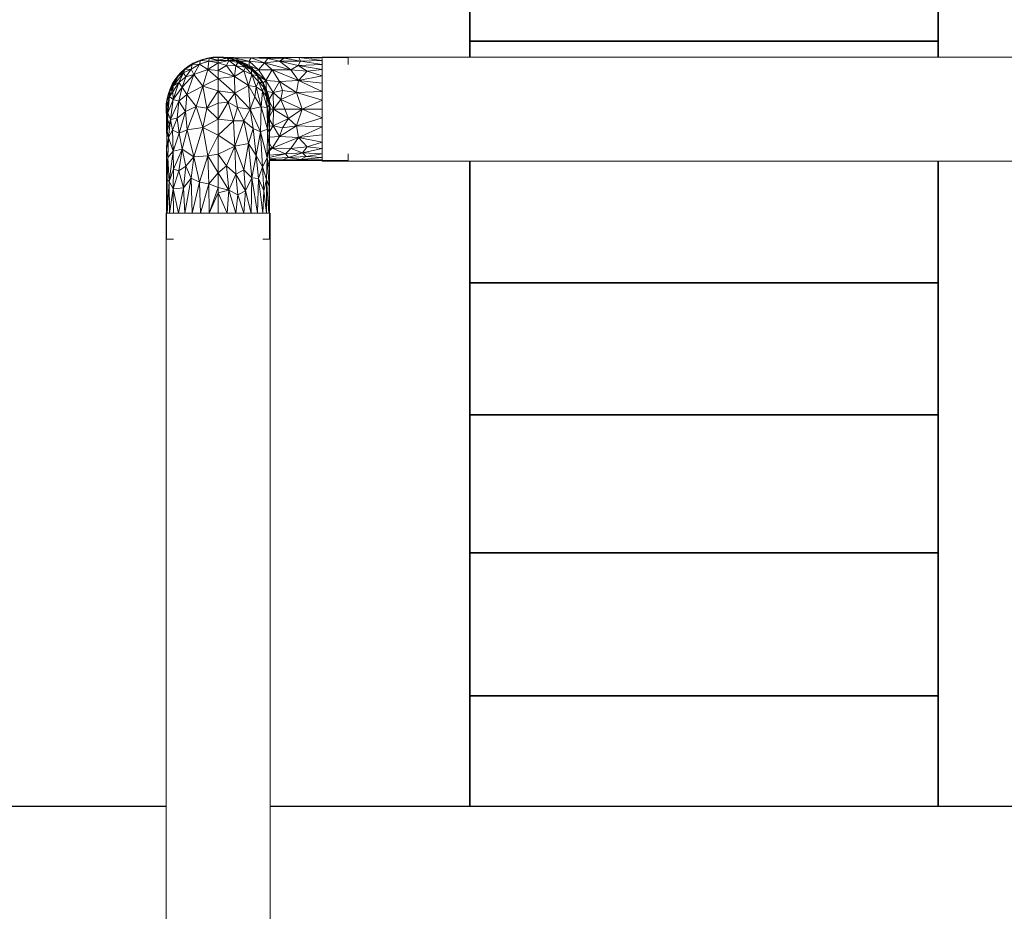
# Model space of a CAD drawing. Header units: millimetres. Extents: x 61846 to 198573, y 13020 to 52988.
# Tile 204 of 240: x 180798 to 181744, y 24809 to 25666. Entities that reach past the tile are written whole.
import ezdxf

# ---------------------------------------------------------------- set-up
doc = ezdxf.new("R2010")
doc.units = ezdxf.units.MM
for name, color, linetype, lineweight in [('A-COLS', 52, 'Continuous', 35), ('A-ROOF', 132, 'Continuous', 35), ('M-HVAC-DUCT', 70, 'Continuous', 18)]:
    doc.layers.add(name, color=color, linetype=linetype, lineweight=lineweight)

# ---------------------------------------------------------------- blocks, each defined once
blk = doc.blocks.new('Round Duct_NLRS_57_DU_verz staal _T-stuk__DNL_6890396 - Round Duct_NLRS_57_DU_verz staal _T-stuk__DNL_6890396-423644-GZ lierenkamer 3')
at = {"layer": 'M-HVAC-DUCT', "color": 7, "lineweight": 9}
for p, q in [((-48074.09, 25480), (-48074.09, 24550)), ((-48074.09, 25480), (-48024.09, 25480)), ((-48024.09, 25480), (-47975.8, 25480)), ((-47974.09, 24550), (-47974.09, 25480))]:
    blk.add_line(p, q, dxfattribs=at)
blk = doc.blocks.new('Round Duct_NLRS_57_DU_verz staal _T-stuk__DNL_6890401 - Round Duct_NLRS_57_DU_verz staal _T-stuk__DNL_6890401-423663-GZ lierenkamer 3')
at = {"layer": 'M-HVAC-DUCT', "color": 7, "lineweight": 9}
for start, end in [(0, 180), (180, 184.660464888), (355.025441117, 0)]:
    blk.add_arc((-48024.092498, 25580), 50, start, end, dxfattribs=at)
blk = doc.blocks.new('NLRS_57_DUF_UN_rond bocht_DNL_gladde_bocht verzinkt_staal_6890424 - NLRS_57_DUF_UN_rond bocht_DNL_gladde_bocht verzinkt_staal_6890424-423683-GZ lierenkamer 3')
at = {"layer": 'M-HVAC-DUCT', "color": 7, "lineweight": 9}
for p, q in [((-48048.85, 25622.89), (-48041.03, 25626.54)), ((-48041.03, 25626.54), (-48048.85, 25622.89)), ((-48041.03, 25626.54), (-48042.01, 25623.08)), ((-48042.01, 25623.08), (-48033.07, 25626)), ((-48032.69, 25628.77), (-48041.03, 25626.54)), ((-48036.91, 25627.84), (-48041.03, 25626.54)), ((-48041.03, 25626.54), (-48033.07, 25626)), ((-48036.91, 25627.84), (-48032.69, 25628.77)), ((-48034.05, 25617.88), (-48033.07, 25626)), ((-48034.05, 25617.88), (-48024.09, 25624.43)), ((-48032.69, 25628.77), (-48033.07, 25626)), ((-48033.07, 25626), (-48024.09, 25626.3)), ((-48024.09, 25624.43), (-48033.07, 25626)), ((-48024.09, 25629.52), (-48032.69, 25628.77)), ((-48032.69, 25628.77), (-48024.09, 25629.52)), ((-48032.69, 25628.77), (-48024.09, 25626.3)), ((-48032.69, 25628.77), (-48024.09, 25626.98)), ((-48024.09, 25629.52), (-48015.49, 25628.77)), ((-48024.09, 25629.52), (-48015.49, 25628.77)), ((-48024.09, 25629.52), (-48024.09, 25626.98)), ((-48015.49, 25628.77), (-48024.09, 25626.98)), ((-48024.09, 25626.3), (-48024.09, 25626.98)), ((-48024.09, 25626.98), (-48013.68, 25626.75)), ((-48024.09, 25624.43), (-48013.68, 25626.75)), ((-48024.09, 25626.3), (-48013.68, 25626.75)), ((-48024.09, 25624.43), (-48024.09, 25626.3)), ((-48024.09, 25624.43), (-48024.09, 25616.96)), ((-48024.09, 25624.43), (-48015.91, 25621.72)), ((-48015.91, 25621.72), (-48013.68, 25626.75)), ((-48011.27, 25627.84), (-48015.49, 25628.77)), ((-48007.15, 25626.54), (-48015.49, 25628.77)), ((-48015.49, 25628.77), (-48013.68, 25626.75)), ((-48007.15, 25626.54), (-48013.68, 25626.75)), ((-48006.96, 25621.65), (-48013.68, 25626.75)), ((-48013.68, 25626.75), (-48005, 25624.62)), ((-48011.27, 25627.84), (-48007.15, 25626.54)), ((-47999.33, 25622.89), (-48007.15, 25626.54)), ((-47999.33, 25622.89), (-48007.15, 25626.54)), ((-48007.15, 25626.54), (-48005, 25624.62)), ((-48006.96, 25621.65), (-48005, 25624.62)), ((-47999.33, 25622.89), (-48005, 25624.62)), ((-47997.6, 25620.23), (-48005, 25624.62)), ((-48067.21, 25602.17), (-48057.22, 25614.65)), ((-48055.93, 25617.94), (-48062.03, 25611.83)), ((-48059.11, 25615.02), (-48062.03, 25611.83)), ((-48062.03, 25611.83), (-48057.22, 25614.65)), ((-48061.96, 25605.47), (-48057.22, 25614.65)), ((-48059.11, 25615.02), (-48055.93, 25617.94)), ((-48057.22, 25614.65), (-48049.82, 25618.27)), ((-48055.93, 25617.94), (-48057.22, 25614.65)), ((-48057.22, 25614.65), (-48055.13, 25611.07)), ((-48048.85, 25622.89), (-48055.93, 25617.94)), ((-48055.93, 25617.94), (-48048.85, 25622.89)), ((-48055.93, 25617.94), (-48049.82, 25618.27)), ((-48049.82, 25618.27), (-48055.13, 25611.07)), ((-48042.01, 25623.08), (-48049.82, 25618.27)), ((-48048.85, 25622.89), (-48049.82, 25618.27)), ((-48049.82, 25618.27), (-48047.4, 25613.11)), ((-48048.85, 25622.89), (-48042.01, 25623.08)), ((-48042.01, 25623.08), (-48047.4, 25613.11)), ((-48034.05, 25617.88), (-48047.4, 25613.11)), ((-48034.05, 25617.88), (-48042.01, 25623.08)), ((-48038.82, 25602.11), (-48034.05, 25617.88)), ((-48024.09, 25609.49), (-48034.05, 25617.88)), ((-48034.05, 25617.88), (-48024.09, 25616.96)), ((-48024.09, 25616.96), (-48015.91, 25621.72)), ((-48024.09, 25609.49), (-48024.09, 25616.96)), ((-48024.09, 25616.96), (-48008.28, 25611.41)), ((-48015.91, 25621.72), (-48008.28, 25611.41)), ((-48015.91, 25621.72), (-48006.96, 25621.65)), ((-48008.28, 25611.41), (-48006.96, 25621.65)), ((-48008.28, 25611.41), (-47999.28, 25616.64)), ((-48006.96, 25621.65), (-47997.6, 25620.23)), ((-48006.96, 25621.65), (-47999.28, 25616.64)), ((-47999.33, 25622.89), (-47992.26, 25617.94)), ((-47992.26, 25617.94), (-47999.33, 25622.89)), ((-47999.33, 25622.89), (-47997.6, 25620.23)), ((-47997.6, 25620.23), (-47999.28, 25616.64)), ((-47999.28, 25616.64), (-47991.76, 25613.26)), ((-47999.28, 25616.64), (-47994.74, 25602.78)), ((-47992.26, 25617.94), (-47997.6, 25620.23)), ((-47997.6, 25620.23), (-47991.76, 25613.26)), ((-47989.07, 25615.02), (-47992.26, 25617.94)), ((-47986.15, 25611.83), (-47992.26, 25617.94)), ((-47992.26, 25617.94), (-47991.76, 25613.26)), ((-47989.07, 25615.02), (-47986.15, 25611.83)), ((-48066.98, 25604.76), (-48070.63, 25596.94)), ((-48070.63, 25596.94), (-48066.98, 25604.76)), ((-48067.47, 25596.66), (-48061.96, 25605.47)), ((-48062.03, 25611.83), (-48067.21, 25602.17)), ((-48067.21, 25602.17), (-48061.96, 25605.47)), ((-48066.98, 25604.76), (-48067.21, 25602.17)), ((-48061.96, 25605.47), (-48067.12, 25589.17)), ((-48066.98, 25604.76), (-48062.03, 25611.83)), ((-48062.03, 25611.83), (-48066.98, 25604.76)), ((-48061.96, 25605.47), (-48055.13, 25611.07)), ((-48061.96, 25605.47), (-48058.47, 25600.91)), ((-48047.4, 25613.11), (-48058.47, 25600.91)), ((-48058.47, 25600.91), (-48055.13, 25611.07)), ((-48047.4, 25613.11), (-48055.13, 25611.07)), ((-48054.09, 25594.01), (-48047.4, 25613.11)), ((-48038.82, 25602.11), (-48047.4, 25613.11)), ((-48038.82, 25602.11), (-48024.09, 25609.49)), ((-48024.09, 25609.49), (-48008.28, 25611.41)), ((-48024.09, 25609.49), (-48024.09, 25597.61)), ((-48024.09, 25609.49), (-48008.06, 25595.29)), ((-48008.28, 25611.41), (-48008.06, 25595.29)), ((-48008.28, 25611.41), (-47994.74, 25602.78)), ((-47991.76, 25613.26), (-47994.74, 25602.78)), ((-47986.15, 25611.83), (-47991.76, 25613.26)), ((-47991.76, 25613.26), (-47985.22, 25606.36)), ((-47991.76, 25613.26), (-47987.46, 25601.29)), ((-47985.22, 25606.36), (-47987.46, 25601.29)), ((-47981.2, 25604.76), (-47986.15, 25611.83)), ((-47986.15, 25611.83), (-47981.2, 25604.76)), ((-47986.15, 25611.83), (-47985.22, 25606.36)), ((-47981.2, 25604.76), (-47985.22, 25606.36)), ((-47980.24, 25601.14), (-47985.22, 25606.36)), ((-47985.22, 25606.36), (-47981.49, 25597.14)), ((-47981.2, 25604.76), (-47977.56, 25596.94)), ((-47977.56, 25596.94), (-47981.2, 25604.76)), ((-47981.2, 25604.76), (-47980.24, 25601.14)), ((-48070.63, 25596.94), (-48072.87, 25588.6)), ((-48071.93, 25592.82), (-48070.63, 25596.94)), ((-48067.21, 25602.17), (-48070.93, 25591.95)), ((-48070.63, 25596.94), (-48070.93, 25591.95)), ((-48067.47, 25596.66), (-48070.93, 25591.95)), ((-48070.63, 25596.94), (-48067.21, 25602.17)), ((-48067.21, 25602.17), (-48067.47, 25596.66)), ((-48067.47, 25596.66), (-48067.12, 25589.17)), ((-48058.47, 25600.91), (-48067.12, 25589.17)), ((-48061.83, 25587.48), (-48058.47, 25600.91)), ((-48054.09, 25594.01), (-48058.47, 25600.91)), ((-48038.82, 25602.11), (-48054.09, 25594.01)), ((-48038.82, 25602.11), (-48045.3, 25582.35)), ((-48038.82, 25602.11), (-48034.97, 25580.71)), ((-48038.82, 25602.11), (-48024.09, 25597.61)), ((-48034.97, 25580.71), (-48024.09, 25597.61)), ((-48024.09, 25585.73), (-48024.09, 25597.61)), ((-48024.09, 25597.61), (-48014.53, 25586.69)), ((-48024.09, 25597.61), (-48008.06, 25595.29)), ((-48014.53, 25586.69), (-48008.06, 25595.29)), ((-48008.06, 25595.29), (-47994.74, 25602.78)), ((-48005.49, 25581.55), (-48008.06, 25595.29)), ((-48008.06, 25595.29), (-47993.34, 25579.92)), ((-47994.74, 25602.78), (-47987.46, 25601.29)), ((-47994.74, 25602.78), (-47993.34, 25579.92)), ((-47994.74, 25602.78), (-47988.84, 25591.8)), ((-47987.46, 25601.29), (-47988.84, 25591.8)), ((-47982.82, 25582.21), (-47987.46, 25601.29)), ((-47981.49, 25597.14), (-47987.46, 25601.29)), ((-47982.82, 25582.21), (-47981.49, 25597.14)), ((-47980.24, 25601.14), (-47981.49, 25597.14)), ((-47976.8, 25581.59), (-47981.49, 25597.14)), ((-47981.49, 25597.14), (-47977.49, 25592.17)), ((-47977.56, 25596.94), (-47980.24, 25601.14)), ((-47980.24, 25601.14), (-47977.49, 25592.17)), ((-47976.25, 25592.82), (-47977.56, 25596.94)), ((-47977.56, 25596.94), (-47975.32, 25588.6)), ((-47977.56, 25596.94), (-47977.49, 25592.17)), ((-48073.62, 25580), (-48072.87, 25588.6)), ((-48072.87, 25588.6), (-48073.62, 25580)), ((-48073.04, 25581.95), (-48070.93, 25591.95)), ((-48072.87, 25588.6), (-48073.04, 25581.95)), ((-48071.93, 25592.82), (-48072.87, 25588.6)), ((-48072.87, 25588.6), (-48070.93, 25591.95)), ((-48070.93, 25591.95), (-48072.48, 25576.49)), ((-48072.48, 25576.49), (-48067.12, 25589.17)), ((-48070.93, 25591.95), (-48067.12, 25589.17)), ((-48069.85, 25570.01), (-48067.12, 25589.17)), ((-48069.85, 25570.01), (-48061.83, 25587.48)), ((-48061.83, 25587.48), (-48067.12, 25589.17)), ((-48063.36, 25571.36), (-48061.83, 25587.48)), ((-48054.09, 25594.01), (-48061.83, 25587.48)), ((-48055.54, 25577.59), (-48061.83, 25587.48)), ((-48055.54, 25577.59), (-48054.09, 25594.01)), ((-48045.3, 25582.35), (-48054.09, 25594.01)), ((-48024.09, 25585.73), (-48034.97, 25580.71)), ((-48024.09, 25585.73), (-48014.53, 25586.69)), ((-48024.09, 25570.25), (-48014.53, 25586.69)), ((-48024.09, 25585.73), (-48024.09, 25570.25)), ((-48009.35, 25568.61), (-48014.53, 25586.69)), ((-48005.49, 25581.55), (-48014.53, 25586.69)), ((-47993.34, 25579.92), (-47988.84, 25591.8)), ((-47982.82, 25582.21), (-47988.84, 25591.8)), ((-47975.32, 25588.6), (-47977.49, 25592.17)), ((-47975.09, 25584.13), (-47977.49, 25592.17)), ((-47976.8, 25581.59), (-47977.49, 25592.17)), ((-47976.25, 25592.82), (-47975.32, 25588.6)), ((-47974.57, 25580), (-47975.32, 25588.6)), ((-47974.57, 25580), (-47975.32, 25588.6)), ((-47975.32, 25588.6), (-47975.09, 25584.13)), ((-48073.62, 25580), (-48073.04, 25581.95)), ((-48073.62, 25580), (-48072.87, 25571.4)), ((-48073.62, 25580), (-48072.87, 25571.4)), ((-48073.62, 25580), (-48073.59, 25575.71)), ((-48073.04, 25581.95), (-48073.61, 25564.92)), ((-48073.04, 25581.95), (-48073.59, 25575.71)), ((-48073.04, 25581.95), (-48072.48, 25576.49)), ((-48069.85, 25570.01), (-48072.48, 25576.49)), ((-48055.54, 25577.59), (-48063.36, 25571.36)), ((-48055.54, 25577.59), (-48061.35, 25556.82)), ((-48055.54, 25577.59), (-48045.3, 25582.35)), ((-48055.54, 25577.59), (-48053.89, 25560.02)), ((-48045.3, 25582.35), (-48053.89, 25560.02)), ((-48045.3, 25582.35), (-48034.97, 25580.71)), ((-48045.3, 25582.35), (-48038.82, 25562.34)), ((-48034.97, 25580.71), (-48038.82, 25562.34)), ((-48034.97, 25580.71), (-48024.09, 25570.25)), ((-48009.35, 25568.61), (-48005.49, 25581.55)), ((-48005.49, 25581.55), (-47999.23, 25568.73)), ((-48005.49, 25581.55), (-47993.34, 25579.92)), ((-47999.23, 25568.73), (-47993.34, 25579.92)), ((-47982.82, 25582.21), (-47993.34, 25579.92)), ((-47983.21, 25558.14), (-47993.34, 25579.92)), ((-47990.27, 25561.37), (-47993.34, 25579.92)), ((-47983.21, 25558.14), (-47982.82, 25582.21)), ((-47976.8, 25581.59), (-47982.82, 25582.21)), ((-47982.82, 25582.21), (-47976.59, 25560.63)), ((-47975.09, 25584.13), (-47976.8, 25581.59)), ((-47976.8, 25581.59), (-47974.57, 25571.16)), ((-47976.8, 25581.59), (-47976.59, 25560.63)), ((-47976.8, 25581.59), (-47974.67, 25557.96)), ((-47974.57, 25580), (-47975.32, 25571.4)), ((-47975.32, 25571.4), (-47974.57, 25580)), ((-47974.57, 25580), (-47975.09, 25584.13)), ((-47975.09, 25584.13), (-47974.57, 25571.16)), ((-47975.09, 25584.13), (-47974.61, 25576.43)), ((-47974.7, 25575.71), (-47974.61, 25576.43)), ((-47974.57, 25580), (-47974.61, 25576.43)), ((-47974.57, 25571.16), (-47974.61, 25576.43)), ((-48073.59, 25575.71), (-48073.61, 25564.92)), ((-48072.56, 25575.71), (-48073.61, 25564.92)), ((-48073.59, 25575.71), (-48073.59, 25575.71)), ((-48073.59, 25575.71), (-48073.59, 25575.71)), ((-48073.59, 25575.71), (-48073.59, 25575.71)), ((-48072.51, 25575.71), (-48073.16, 25558.8)), ((-48069.85, 25570.01), (-48073.16, 25558.8)), ((-48072.46, 25569.58), (-48072.87, 25571.4)), ((-48071.45, 25566.11), (-48072.87, 25571.4)), ((-48069.85, 25570.01), (-48071.6, 25552.76)), ((-48069.85, 25570.01), (-48063.36, 25571.36)), ((-48069.85, 25570.01), (-48068.02, 25559.74)), ((-48063.36, 25571.36), (-48068.02, 25559.74)), ((-48063.36, 25571.36), (-48061.35, 25556.82)), ((-48024.09, 25570.25), (-48038.82, 25562.34)), ((-48024.09, 25554.76), (-48024.09, 25570.25)), ((-48024.09, 25570.25), (-48009.35, 25568.61)), ((-48024.09, 25554.76), (-48009.35, 25568.61)), ((-48009.35, 25568.61), (-47999.23, 25568.73)), ((-48009.35, 25568.61), (-48007.95, 25544.19)), ((-48007.95, 25544.19), (-47999.23, 25568.73)), ((-47990.27, 25561.37), (-47999.23, 25568.73)), ((-47999.23, 25568.73), (-47994.74, 25547.04)), ((-47976.84, 25565.71), (-47975.32, 25571.4)), ((-47975.82, 25569.13), (-47975.32, 25571.4)), ((-47974.57, 25571.16), (-47974.67, 25557.96)), ((-48073.25, 25548.08), (-48073.61, 25564.92)), ((-48073.16, 25558.8), (-48073.61, 25564.92)), ((-48073.16, 25558.8), (-48073.53, 25541.21)), ((-48073.16, 25558.8), (-48073.25, 25548.08)), ((-48073.16, 25558.8), (-48071.6, 25552.76)), ((-48068.02, 25559.74), (-48071.6, 25552.76)), ((-48067.17, 25539.6), (-48068.02, 25559.74)), ((-48061.35, 25556.82), (-48068.02, 25559.74)), ((-48053.89, 25560.02), (-48061.35, 25556.82)), ((-48058.47, 25541.49), (-48053.89, 25560.02)), ((-48038.82, 25562.34), (-48053.89, 25560.02)), ((-48047.4, 25534.13), (-48053.89, 25560.02)), ((-48047.4, 25534.13), (-48038.82, 25562.34)), ((-48034.05, 25535.18), (-48038.82, 25562.34)), ((-48024.09, 25554.76), (-48038.82, 25562.34)), ((-47990.27, 25561.37), (-47994.74, 25547.04)), ((-47987.46, 25535.37), (-47990.27, 25561.37)), ((-47983.21, 25558.14), (-47990.27, 25561.37)), ((-47987.46, 25535.37), (-47983.21, 25558.14)), ((-47983.21, 25558.14), (-47976.59, 25560.63)), ((-47983.21, 25558.14), (-47981.49, 25524.36)), ((-47983.21, 25558.14), (-47976.8, 25533.23)), ((-47976.8, 25533.23), (-47976.59, 25560.63)), ((-47976.59, 25560.63), (-47975.09, 25542.64)), ((-47976.59, 25560.63), (-47974.67, 25557.96)), ((-47975.09, 25542.64), (-47974.67, 25557.96)), ((-47974.68, 25539.5), (-47974.67, 25557.96)), ((-48073.53, 25541.21), (-48071.6, 25552.76)), ((-48072.5, 25533.35), (-48071.6, 25552.76)), ((-48067.17, 25539.6), (-48071.6, 25552.76)), ((-48067.17, 25539.6), (-48061.35, 25556.82)), ((-48058.47, 25541.49), (-48061.35, 25556.82)), ((-48034.05, 25535.18), (-48024.09, 25554.76)), ((-48024.09, 25536.73), (-48024.09, 25554.76)), ((-48024.09, 25554.76), (-48007.95, 25544.19)), ((-48073.6, 25521.89), (-48073.53, 25541.21)), ((-48072.5, 25533.35), (-48073.53, 25541.21)), ((-48072.5, 25533.35), (-48067.17, 25539.6)), ((-48070.94, 25510.42), (-48067.17, 25539.6)), ((-48058.47, 25541.49), (-48067.17, 25539.6)), ((-48066.84, 25522.3), (-48067.17, 25539.6)), ((-48066.84, 25522.3), (-48058.47, 25541.49)), ((-48061.96, 25520.73), (-48058.47, 25541.49)), ((-48047.4, 25534.13), (-48058.47, 25541.49)), ((-48055.13, 25525.02), (-48058.47, 25541.49)), ((-48024.09, 25536.73), (-48007.95, 25544.19)), ((-48007.95, 25544.19), (-48015.91, 25525.5)), ((-48007.95, 25544.19), (-47994.74, 25547.04)), ((-47999.28, 25521.71), (-48007.95, 25544.19)), ((-48006.96, 25517.27), (-48007.95, 25544.19)), ((-47999.28, 25521.71), (-47994.74, 25547.04)), ((-47987.46, 25535.37), (-47994.74, 25547.04)), ((-47991.76, 25513.95), (-47994.74, 25547.04)), ((-47976.8, 25533.23), (-47975.09, 25542.64)), ((-47974.68, 25539.5), (-47975.09, 25542.64)), ((-47974.57, 25523.03), (-47975.09, 25542.64)), ((-47974.68, 25539.5), (-47974.57, 25523.03)), ((-48072.5, 25533.35), (-48073.6, 25521.89)), ((-48072.5, 25533.35), (-48073.05, 25512.07)), ((-48070.94, 25510.42), (-48072.5, 25533.35)), ((-48047.4, 25534.13), (-48055.13, 25525.02)), ((-48047.4, 25534.13), (-48049.82, 25513.71)), ((-48047.4, 25534.13), (-48034.05, 25535.18)), ((-48047.4, 25534.13), (-48042.01, 25509.88)), ((-48042.01, 25509.88), (-48034.05, 25535.18)), ((-48034.05, 25535.18), (-48024.09, 25536.73)), ((-48024.09, 25518.7), (-48034.05, 25535.18)), ((-48033.07, 25508.21), (-48034.05, 25535.18)), ((-48024.09, 25518.7), (-48024.09, 25536.73)), ((-48024.09, 25536.73), (-48015.91, 25525.5)), ((-47987.46, 25535.37), (-47991.76, 25513.95)), ((-47987.46, 25535.37), (-47981.49, 25524.36)), ((-47987.46, 25535.37), (-47985.22, 25513.33)), ((-47981.49, 25524.36), (-47976.8, 25533.23)), ((-47976.8, 25533.23), (-47977.49, 25512.44)), ((-47976.8, 25533.23), (-47975.09, 25505.44)), ((-47976.8, 25533.23), (-47974.57, 25523.03)), ((-48073.59, 25502.4), (-48073.6, 25521.89)), ((-48073.6, 25521.89), (-48073.05, 25512.07)), ((-48066.84, 25522.3), (-48070.94, 25510.42)), ((-48067.2, 25503.2), (-48066.84, 25522.3)), ((-48067.2, 25503.2), (-48061.96, 25520.73)), ((-48061.96, 25520.73), (-48066.84, 25522.3)), ((-48055.13, 25525.02), (-48061.96, 25520.73)), ((-48057.22, 25504.24), (-48061.96, 25520.73)), ((-48055.13, 25525.02), (-48057.22, 25504.24)), ((-48055.13, 25525.02), (-48049.82, 25513.71)), ((-48024.09, 25518.7), (-48015.91, 25525.5)), ((-48006.96, 25517.27), (-48015.91, 25525.5)), ((-48013.68, 25502.17), (-48015.91, 25525.5)), ((-47999.28, 25521.71), (-48006.96, 25517.27)), ((-47997.6, 25501.36), (-47999.28, 25521.71)), ((-47999.28, 25521.71), (-47991.76, 25513.95)), ((-47981.49, 25524.36), (-47985.22, 25513.33)), ((-47981.49, 25524.36), (-47977.49, 25512.44)), ((-47981.49, 25524.36), (-47980.24, 25501.39)), ((-47975.09, 25505.44), (-47974.57, 25523.03)), ((-47974.59, 25505.15), (-47974.57, 25523.03)), ((-48073.62, 25480), (-48073.05, 25512.07)), ((-48073.59, 25502.4), (-48073.05, 25512.07)), ((-48072.87, 25480), (-48073.05, 25512.07)), ((-48070.94, 25510.42), (-48073.05, 25512.07)), ((-48072.87, 25480), (-48070.94, 25510.42)), ((-48070.63, 25480), (-48070.94, 25510.42)), ((-48067.2, 25503.2), (-48070.94, 25510.42)), ((-48049.82, 25513.71), (-48057.22, 25504.24)), ((-48055.93, 25480), (-48049.82, 25513.71)), ((-48048.85, 25480), (-48049.82, 25513.71)), ((-48049.82, 25513.71), (-48042.01, 25509.88)), ((-48048.85, 25480), (-48042.01, 25509.88)), ((-48041.03, 25480), (-48042.01, 25509.88)), ((-48033.07, 25508.21), (-48042.01, 25509.88)), ((-48024.09, 25518.7), (-48033.07, 25508.21)), ((-48024.09, 25518.7), (-48024.09, 25504.48)), ((-48024.09, 25518.7), (-48013.68, 25502.17)), ((-48006.96, 25517.27), (-48013.68, 25502.17)), ((-47997.6, 25501.36), (-48006.96, 25517.27)), ((-48006.96, 25517.27), (-48005, 25497.65)), ((-47997.6, 25501.36), (-47991.76, 25513.95)), ((-47992.26, 25480), (-47991.76, 25513.95)), ((-47986.15, 25480), (-47991.76, 25513.95)), ((-47991.76, 25513.95), (-47985.22, 25513.33)), ((-47986.15, 25480), (-47985.22, 25513.33)), ((-47981.2, 25480), (-47985.22, 25513.33)), ((-47985.22, 25513.33), (-47980.24, 25501.39)), ((-47977.49, 25512.44), (-47980.24, 25501.39)), ((-47977.56, 25480), (-47977.49, 25512.44)), ((-47975.32, 25480), (-47977.49, 25512.44)), ((-47975.09, 25505.44), (-47977.49, 25512.44)), ((-48073.62, 25480), (-48073.59, 25502.4)), ((-48070.63, 25480), (-48067.2, 25503.2)), ((-48067.2, 25503.2), (-48057.22, 25504.24)), ((-48062.03, 25480), (-48067.2, 25503.2)), ((-48066.98, 25480), (-48067.2, 25503.2)), ((-48062.03, 25480), (-48057.22, 25504.24)), ((-48055.93, 25480), (-48057.22, 25504.24)), ((-48041.03, 25480), (-48033.07, 25508.21)), ((-48032.69, 25480), (-48033.07, 25508.21)), ((-48033.07, 25508.21), (-48024.09, 25504.48)), ((-48032.69, 25480), (-48024.09, 25504.48)), ((-48024.09, 25504.48), (-48024.09, 25499.35)), ((-48024.09, 25504.48), (-48013.68, 25502.17)), ((-48024.09, 25499.35), (-48013.68, 25502.17)), ((-48015.49, 25480), (-48013.68, 25502.17)), ((-48007.15, 25480), (-48013.68, 25502.17)), ((-48005, 25497.65), (-48013.68, 25502.17)), ((-47997.6, 25501.36), (-48005, 25497.65)), ((-47999.33, 25480), (-47997.6, 25501.36)), ((-47992.26, 25480), (-47997.6, 25501.36)), ((-47981.2, 25480), (-47980.24, 25501.39)), ((-47977.56, 25480), (-47980.24, 25501.39)), ((-47975.32, 25480), (-47975.09, 25505.44)), ((-47974.57, 25480), (-47975.09, 25505.44)), ((-47974.59, 25505.15), (-47975.09, 25505.44)), ((-47974.57, 25480), (-47974.59, 25505.15)), ((-48032.69, 25480), (-48024.09, 25499.35)), ((-48024.09, 25480), (-48024.09, 25499.35)), ((-48015.49, 25480), (-48024.09, 25499.35)), ((-48007.15, 25480), (-48005, 25497.65)), ((-47999.33, 25480), (-48005, 25497.65)), ((-48073.62, 25455), (-48073.62, 25480)), ((-47974.57, 25455), (-47974.57, 25480)), ((-48071.93, 25455), (-48073.62, 25455)), ((-48066.98, 25455), (-48071.93, 25455)), ((-47976.25, 25455), (-47981.2, 25455)), ((-47974.57, 25455), (-47976.25, 25455)), ((-47974.57, 25455), (-47975.8, 25455))]:
    blk.add_line(p, q, dxfattribs=at)
blk = doc.blocks.new('NLRS_57_DUF_UN_rond bocht_DNL_gladde_bocht verzinkt_staal_6890424 - NLRS_57_DUF_UN_rond bocht_DNL_gladde_bocht verzinkt_staal_6890424-423687-GZ lierenkamer 3')
blk.add_blockref('NLRS_57_DUF_UN_rond bocht_DNL_gladde_bocht verzinkt_staal_6890424 - NLRS_57_DUF_UN_rond bocht_DNL_gladde_bocht verzinkt_staal_6890424-423683-GZ lierenkamer 3', (0, 0))
blk = doc.blocks.new('NLRS_57_DUF_UN_rond bocht_DNL_gladde_bocht verzinkt_staal_6890429 - NLRS_57_DUF_UN_rond bocht_DNL_gladde_bocht verzinkt_staal_6890429-423690-GZ lierenkamer 3')
at = {"layer": 'M-HVAC-DUCT', "color": 7, "lineweight": 9}
for p, q in [((-48019.8, 25629.5), (-48009.01, 25629.52)), ((-48018.12, 25629.21), (-48019.8, 25629.5)), ((-48019.8, 25629.5), (-48011.44, 25628.39)), ((-48019.8, 25629.5), (-48008, 25628.81)), ((-48012.97, 25628.54), (-48011.44, 25628.39)), ((-48011.44, 25628.39), (-48008, 25628.81)), ((-48011.44, 25628.39), (-48002.85, 25625.93)), ((-47992.17, 25629.15), (-48009.01, 25629.52)), ((-48008, 25628.81), (-48009.01, 25629.52)), ((-48008, 25628.81), (-47992.17, 25629.15)), ((-48008, 25628.81), (-48002.85, 25625.93)), ((-48008, 25628.81), (-47994.37, 25625.88)), ((-48006.8, 25626.49), (-48005.33, 25626.64)), ((-48006.78, 25626.49), (-48002.85, 25625.93)), ((-48002.89, 25629.07), (-47985.3, 25629.44)), ((-48002.89, 25629.07), (-47992.17, 25629.15)), ((-48000.46, 25623.87), (-48002.85, 25625.93)), ((-48002.85, 25625.93), (-47994.12, 25621.96)), ((-48002.85, 25625.93), (-47994.37, 25625.88)), ((-47994.37, 25625.88), (-47992.17, 25629.15)), ((-47994.12, 25621.96), (-47994.37, 25625.88)), ((-47994.37, 25625.88), (-47979.45, 25624.51)), ((-47994.37, 25625.88), (-47985.12, 25617.8)), ((-47992.17, 25629.15), (-47985.3, 25629.44)), ((-47976.23, 25628.54), (-47992.17, 25629.15)), ((-47979.45, 25624.51), (-47992.17, 25629.15)), ((-47965.98, 25629.51), (-47985.3, 25629.44)), ((-47976.23, 25628.54), (-47985.3, 25629.44)), ((-47979.45, 25624.51), (-47985.12, 25617.8)), ((-47976.23, 25628.54), (-47979.45, 25624.51)), ((-47965.07, 25625.89), (-47979.45, 25624.51)), ((-47954.09, 25617.8), (-47979.45, 25624.51)), ((-47979.45, 25624.51), (-47971.98, 25617.56)), ((-47965.98, 25629.51), (-47976.23, 25628.54)), ((-47960.65, 25628.8), (-47976.23, 25628.54)), ((-47965.07, 25625.89), (-47976.23, 25628.54)), ((-47946.49, 25629.5), (-47965.98, 25629.51)), ((-47960.65, 25628.8), (-47965.98, 25629.51)), ((-47960.65, 25628.8), (-47965.07, 25625.89)), ((-47944.93, 25625.93), (-47965.07, 25625.89)), ((-47947.04, 25621.96), (-47965.07, 25625.89)), ((-47965.07, 25625.89), (-47954.09, 25617.8)), ((-47946.49, 25629.5), (-47960.65, 25628.8)), ((-47944.93, 25625.93), (-47960.65, 25628.8)), ((-47944.93, 25625.93), (-47947.04, 25621.96)), ((-47924.09, 25629.52), (-47946.49, 25629.5)), ((-47924.09, 25626.54), (-47946.49, 25629.5)), ((-47924.09, 25628.77), (-47946.49, 25629.5)), ((-47946.49, 25629.5), (-47944.93, 25625.93)), ((-47924.09, 25626.54), (-47944.93, 25625.93)), ((-47924.09, 25622.89), (-47944.93, 25625.93)), ((-47899.09, 25629.52), (-47924.09, 25629.52)), ((-47899.09, 25628.3), (-47899.09, 25629.52)), ((-47899.09, 25629.52), (-47899.09, 25627.84)), ((-47899.09, 25627.84), (-47899.09, 25622.89)), ((-47998.54, 25622.75), (-47994.12, 25621.96)), ((-47992.34, 25618.12), (-47994.12, 25621.96)), ((-47994.12, 25621.96), (-47985.12, 25617.8)), ((-47993.04, 25620.8), (-47988.9, 25616.35)), ((-47991.86, 25617.75), (-47988.9, 25616.35)), ((-47988.9, 25616.35), (-47985.12, 25617.8)), ((-47986.61, 25612.58), (-47988.9, 25616.35)), ((-47978.18, 25607.34), (-47988.9, 25616.35)), ((-47978.18, 25607.34), (-47985.12, 25617.8)), ((-47985.12, 25617.8), (-47971.98, 25617.56)), ((-47978.18, 25607.34), (-47971.98, 25617.56)), ((-47954.09, 25617.8), (-47971.98, 25617.56)), ((-47946.92, 25607.34), (-47971.98, 25617.56)), ((-47965.16, 25606.36), (-47971.98, 25617.56)), ((-47947.04, 25621.96), (-47954.09, 25617.8)), ((-47938.37, 25616.35), (-47954.09, 25617.8)), ((-47946.92, 25607.34), (-47954.09, 25617.8)), ((-47924.09, 25622.89), (-47947.04, 25621.96)), ((-47924.09, 25617.94), (-47947.04, 25621.96)), ((-47938.37, 25616.35), (-47947.04, 25621.96)), ((-47938.37, 25616.35), (-47946.92, 25607.34)), ((-47924.09, 25617.94), (-47938.37, 25616.35)), ((-47924.09, 25611.83), (-47938.37, 25616.35)), ((-47985.94, 25611.72), (-47978.18, 25607.34)), ((-47980.95, 25604.98), (-47978.18, 25607.34)), ((-47977.57, 25597.23), (-47978.18, 25607.34)), ((-47978.18, 25607.34), (-47971.25, 25596.04)), ((-47978.18, 25607.34), (-47965.16, 25606.36)), ((-47971.25, 25596.04), (-47965.16, 25606.36)), ((-47946.92, 25607.34), (-47965.16, 25606.36)), ((-47962.16, 25597.93), (-47965.16, 25606.36)), ((-47948.6, 25596.04), (-47965.16, 25606.36)), ((-47946.92, 25607.34), (-47948.6, 25596.04)), ((-47924.09, 25611.83), (-47946.92, 25607.34)), ((-47924.09, 25596.94), (-47946.92, 25607.34)), ((-47924.09, 25604.76), (-47946.92, 25607.34)), ((-47977.45, 25596.92), (-47971.25, 25596.04)), ((-47975.24, 25588.74), (-47971.25, 25596.04)), ((-47962.16, 25597.93), (-47971.25, 25596.04)), ((-47963.88, 25589.12), (-47971.25, 25596.04)), ((-47971.25, 25596.04), (-47970.72, 25580)), ((-47962.16, 25597.93), (-47963.88, 25589.12)), ((-47963.88, 25589.12), (-47948.6, 25596.04)), ((-47962.16, 25597.93), (-47948.6, 25596.04)), ((-47924.09, 25596.94), (-47948.6, 25596.04)), ((-47924.09, 25588.6), (-47948.6, 25596.04)), ((-47948.6, 25596.04), (-47943.41, 25580)), ((-47975.19, 25588.37), (-47970.72, 25580)), ((-47963.88, 25589.12), (-47970.72, 25580)), ((-47963.88, 25589.12), (-47943.41, 25580)), ((-47963.88, 25589.12), (-47959.78, 25580)), ((-47924.09, 25588.6), (-47943.41, 25580)), ((-47974.59, 25572.77), (-47970.72, 25580)), ((-47974.09, 25580), (-47970.72, 25580)), ((-47970.72, 25580), (-47971.25, 25563.96)), ((-47970.72, 25580), (-47959.78, 25580)), ((-47970.72, 25580), (-47956.51, 25570.88)), ((-47943.41, 25580), (-47959.78, 25580)), ((-47959.78, 25580), (-47956.51, 25570.88)), ((-47943.41, 25580), (-47956.51, 25570.88)), ((-47943.41, 25580), (-47948.6, 25563.96)), ((-47924.09, 25580), (-47943.41, 25580)), ((-47924.09, 25571.4), (-47943.41, 25580)), ((-47974.58, 25570.05), (-47971.25, 25563.96)), ((-47956.51, 25570.88), (-47971.25, 25563.96)), ((-47956.51, 25570.88), (-47962.16, 25562.07)), ((-47948.6, 25563.96), (-47956.51, 25570.88)), ((-47924.09, 25571.4), (-47948.6, 25563.96)), ((-47971.25, 25563.96), (-47974.67, 25558.38)), ((-47974.63, 25563.48), (-47971.25, 25563.96)), ((-47965.16, 25553.64), (-47971.25, 25563.96)), ((-47971.25, 25563.96), (-47962.16, 25562.07)), ((-47948.6, 25563.96), (-47965.16, 25553.64)), ((-47965.16, 25553.64), (-47962.16, 25562.07)), ((-47948.6, 25563.96), (-47962.16, 25562.07)), ((-47924.09, 25563.06), (-47948.6, 25563.96)), ((-47948.6, 25563.96), (-47946.92, 25552.66)), ((-47924.09, 25563.06), (-47946.92, 25552.66)), ((-47965.16, 25553.64), (-47974.67, 25552.92)), ((-47965.16, 25553.64), (-47971.98, 25542.43)), ((-47946.92, 25552.66), (-47971.98, 25542.43)), ((-47965.16, 25553.64), (-47946.92, 25552.66)), ((-47946.92, 25552.66), (-47954.09, 25542.2)), ((-47924.09, 25555.24), (-47946.92, 25552.66)), ((-47924.09, 25548.17), (-47946.92, 25552.66)), ((-47938.37, 25543.65), (-47946.92, 25552.66)), ((-47924.09, 25548.17), (-47938.37, 25543.65)), ((-47974.7, 25539.91), (-47971.98, 25542.43)), ((-47971.98, 25542.43), (-47974.68, 25546.88)), ((-47974.68, 25541.49), (-47971.98, 25542.43)), ((-47974.68, 25542.39), (-47971.98, 25542.43)), ((-47959.31, 25536.93), (-47971.98, 25542.43)), ((-47971.98, 25542.43), (-47954.09, 25542.2)), ((-47959.31, 25536.93), (-47954.09, 25542.2)), ((-47938.37, 25543.65), (-47954.09, 25542.2)), ((-47943.03, 25538.06), (-47954.09, 25542.2)), ((-47943.03, 25538.06), (-47938.37, 25543.65)), ((-47924.09, 25542.06), (-47943.03, 25538.06)), ((-47924.09, 25542.06), (-47938.37, 25543.65)), ((-47959.31, 25536.93), (-47974.85, 25533.45)), ((-47974.66, 25535.83), (-47959.31, 25536.93)), ((-47956.38, 25533.53), (-47974.64, 25532.53)), ((-47974.62, 25530.83), (-47962.07, 25531.18)), ((-47974.62, 25530.53), (-47967.12, 25530.48)), ((-47974.23, 25531.86), (-47962.07, 25531.18)), ((-47967.12, 25530.48), (-47962.07, 25531.18)), ((-47949.24, 25530.5), (-47967.12, 25530.48)), ((-47956.38, 25533.53), (-47962.07, 25531.18)), ((-47944.45, 25531.58), (-47962.07, 25531.18)), ((-47949.24, 25530.5), (-47962.07, 25531.18)), ((-47943.03, 25538.06), (-47959.31, 25536.93)), ((-47959.31, 25536.93), (-47956.38, 25533.53)), ((-47943.03, 25538.06), (-47956.38, 25533.53)), ((-47939.32, 25534.34), (-47956.38, 25533.53)), ((-47956.38, 25533.53), (-47944.45, 25531.58)), ((-47949.24, 25530.5), (-47944.45, 25531.58)), ((-47924.09, 25531.23), (-47949.24, 25530.5)), ((-47924.09, 25530.47), (-47949.24, 25530.5)), ((-47939.32, 25534.34), (-47944.45, 25531.58)), ((-47924.09, 25533.46), (-47944.45, 25531.58)), ((-47924.09, 25531.23), (-47944.45, 25531.58)), ((-47924.09, 25537.11), (-47943.03, 25538.06)), ((-47943.03, 25538.06), (-47939.32, 25534.34)), ((-47924.09, 25537.11), (-47939.32, 25534.34)), ((-47924.09, 25533.46), (-47939.32, 25534.34)), ((-47899.09, 25530.47), (-47924.09, 25530.47)), ((-47899.09, 25537.11), (-47899.09, 25532.16)), ((-47899.09, 25530.47), (-47899.09, 25532.16))]:
    blk.add_line(p, q, dxfattribs=at)
blk = doc.blocks.new('NLRS_57_DUF_UN_rond bocht_DNL_gladde_bocht verzinkt_staal_6890429 - NLRS_57_DUF_UN_rond bocht_DNL_gladde_bocht verzinkt_staal_6890429-423694-GZ lierenkamer 3')
blk.add_blockref('NLRS_57_DUF_UN_rond bocht_DNL_gladde_bocht verzinkt_staal_6890429 - NLRS_57_DUF_UN_rond bocht_DNL_gladde_bocht verzinkt_staal_6890429-423690-GZ lierenkamer 3', (0, 0))
blk = doc.blocks.new('Round Duct_NLRS_57_DU_verz staal _T-stuk__DNL_6893687 - Round Duct_NLRS_57_DU_verz staal _T-stuk__DNL_6893687-612201-GZ lierenkamer 3')
at = {"layer": 'M-HVAC-DUCT', "color": 7, "lineweight": 9}
for p, q in [((-46641.87, 25630), (-47924.09, 25630)), ((-47924.09, 25626.9), (-47924.09, 25628.3)), ((-47924.09, 25580), (-47924.09, 25626.81)), ((-47924.09, 25533.1), (-47924.09, 25580)), ((-47924.09, 25530), (-47924.09, 25532.95)), ((-47924.09, 25530), (-46641.87, 25530))]:
    blk.add_line(p, q, dxfattribs=at)
blk = doc.blocks.new('TadP_A_INS_INSTALLATIES_rvt-5-GZ lierenkamer 3')
at = {"layer": 'M-HVAC-DUCT', "lineweight": 9}
for name in ['Round Duct_NLRS_57_DU_verz staal _T-stuk__DNL_6890401 - Round Duct_NLRS_57_DU_verz staal _T-stuk__DNL_6890401-423663-GZ lierenkamer 3', 'NLRS_57_DUF_UN_rond bocht_DNL_gladde_bocht verzinkt_staal_6890424 - NLRS_57_DUF_UN_rond bocht_DNL_gladde_bocht verzinkt_staal_6890424-423687-GZ lierenkamer 3', 'NLRS_57_DUF_UN_rond bocht_DNL_gladde_bocht verzinkt_staal_6890429 - NLRS_57_DUF_UN_rond bocht_DNL_gladde_bocht verzinkt_staal_6890429-423694-GZ lierenkamer 3', 'Round Duct_NLRS_57_DU_verz staal _T-stuk__DNL_6893687 - Round Duct_NLRS_57_DU_verz staal _T-stuk__DNL_6893687-612201-GZ lierenkamer 3', 'Round Duct_NLRS_57_DU_verz staal _T-stuk__DNL_6890396 - Round Duct_NLRS_57_DU_verz staal _T-stuk__DNL_6890396-423644-GZ lierenkamer 3']:
    blk.add_blockref(name, (0, 0), dxfattribs=at)
blk = doc.blocks.new('28_PBT_SC_staal_H-profiel_gekromd_dak toneeltoren_S355_HE200B_betondak_as R_3531939 - 28_PBT_SC_staal_H-profiel_gekromd_dak toneeltoren_S355_HE200B_betondak_as R_3531939-313701-GZ lierenkamer 3')
at = {"layer": 'A-COLS', "color": 250, "lineweight": 25}
for p, q in [((-47559.74, 26325.59), (-47609.81, 26322.08)), ((-47459.74, 26325.59), (-47559.74, 26325.59)), ((-47537.24, 26310.61), (-47557.3, 26323.96)), ((-47537.12, 26310.63), (-47459.74, 26325.59)), ((-47459.74, 26310.61), (-47459.74, 26325.59)), ((-47459.74, 26325.59), (-47459.74, 26323.99)), ((-47659.74, 26316.89), (-47609.81, 26322.08)), ((-47659.74, 26316.89), (-47657.6, 26316.29)), ((-47609.11, 26321.75), (-47609.81, 26322.08)), ((-47541.9, 26310), (-47557.27, 26323.43)), ((-47546.24, 26308.2), (-47557.21, 26322.33)), ((-47549.97, 26305.34), (-47557.09, 26320.1)), ((-47552.83, 26301.62), (-47556.85, 26315.57)), ((-47554.62, 26297.29), (-47556.4, 26307.12)), ((-47552.83, 26301.62), (-47549.97, 26305.34)), ((-47549.97, 26305.34), (-47546.24, 26308.2)), ((-47546.24, 26308.2), (-47541.9, 26310)), ((-47541.9, 26310), (-47537.24, 26310.61)), ((-47537.24, 26310.61), (-47459.74, 26310.61)), ((-47459.74, 26310.61), (-47459.74, 26309.01)), ((-47555.87, 26297.29), (-47555.24, 26292.63)), ((-47554.62, 26297.29), (-47555.24, 26292.63)), ((-47554.62, 26297.29), (-47552.83, 26301.62)), ((-47555.24, 26285.3), (-47555.24, 26292.63)), ((-47555.24, 26292.63), (-47555.24, 26285.58)), ((-47547.59, 26142.28), (-47547.43, 26144.01)), ((-47544.27, 26142.28), (-47547.43, 26144.01)), ((-47547.1, 26132.65), (-47544.27, 26142.28)), ((-47546.95, 26129.85), (-47540.83, 26141.21)), ((-47546.89, 26128.66), (-47537.24, 26140.85)), ((-47540.83, 26141.21), (-47544.27, 26142.28)), ((-47537.24, 26140.85), (-47540.83, 26141.21)), ((-47459.74, 26140.85), (-47537.24, 26140.85)), ((-47459.74, 26125.87), (-47537.24, 26140.85)), ((-47459.74, 26125.87), (-47459.74, 26140.85)), ((-47459.74, 26140.85), (-47459.74, 26139.25)), ((-47546.74, 26125.87), (-47459.74, 26125.87)), ((-47546.74, 26125.87), (-47332.02, 26125.87)), ((-47332.02, 26125.87), (-47546.74, 26125.87)), ((-47459.74, 26125.87), (-47459.74, 26124.28)), ((-47332.02, 26125.87), (-47332.02, 26113.89)), ((-47332.02, 26113.89), (-47332.02, 26125.87)), ((-47619.66, 26106.63), (-47332.02, 26080.81)), ((-47332.02, 26080.81), (-47619.66, 26106.63)), ((-47332.02, 26102.51), (-47614.98, 26107.1)), ((-47614.98, 26107.1), (-47332.02, 26102.51)), ((-47546.92, 26113.81), (-47332.02, 26102.51)), ((-47332.02, 26102.51), (-47546.92, 26113.81)), ((-47546.1, 26113.89), (-47332.02, 26113.89)), ((-47332.02, 26113.89), (-47546.1, 26113.89)), ((-47332.02, 26113.89), (-47332.02, 26102.51)), ((-47332.02, 26102.51), (-47332.02, 26113.89)), ((-47332.02, 26102.51), (-47332.02, 26080.81)), ((-47332.02, 26080.81), (-47332.02, 26102.51)), ((-47782.02, 26047.76), (-47710.98, 26092.11)), ((-47710.98, 26092.11), (-47782.02, 26047.76)), ((-47695.89, 26094.76), (-47332.02, 26048.95)), ((-47332.02, 26048.95), (-47695.89, 26094.76)), ((-47332.02, 26080.81), (-47692.32, 26095.39)), ((-47692.32, 26095.39), (-47332.02, 26080.81)), ((-47332.02, 26080.81), (-47332.02, 26048.95)), ((-47332.02, 26048.95), (-47332.02, 26080.81)), ((-47782.02, 26047.76), (-47782.02, 26075.52)), ((-47782.02, 26075.52), (-47782.02, 26047.76)), ((-47332.02, 26048.95), (-47782.02, 26047.76)), ((-47782.02, 26047.76), (-47332.02, 26048.95)), ((-47782.02, 26005.99), (-47782.02, 26047.76)), ((-47782.02, 26047.76), (-47332.02, 26007.19)), ((-47332.02, 26007.19), (-47782.02, 26047.76)), ((-47782.02, 26047.76), (-47782.02, 26005.99)), ((-47332.02, 26048.95), (-47332.02, 26007.19)), ((-47332.02, 26007.19), (-47332.02, 26048.95)), ((-47332.02, 26007.19), (-47782.02, 26005.99)), ((-47782.02, 26005.99), (-47332.02, 26007.19)), ((-47782.02, 25954.79), (-47782.02, 26005.99)), ((-47332.02, 25955.87), (-47782.02, 26005.99)), ((-47782.02, 26005.99), (-47782.02, 25954.79)), ((-47782.02, 26005.99), (-47332.02, 25955.87)), ((-47332.02, 26007.19), (-47332.02, 25955.87)), ((-47332.02, 25955.87), (-47332.02, 26007.19)), ((-47332.02, 25955.87), (-47782.02, 25954.79)), ((-47782.02, 25954.79), (-47332.02, 25955.87)), ((-47782.02, 25894.58), (-47782.02, 25954.79)), ((-47782.02, 25954.79), (-47332.02, 25895.41)), ((-47332.02, 25895.41), (-47782.02, 25954.79)), ((-47782.02, 25954.79), (-47782.02, 25894.58)), ((-47332.02, 25955.87), (-47332.02, 25895.41)), ((-47332.02, 25895.41), (-47332.02, 25955.87)), ((-47332.02, 25895.41), (-47782.02, 25894.58)), ((-47782.02, 25894.58), (-47332.02, 25895.41)), ((-47782.02, 25825.83), (-47782.02, 25894.58)), ((-47782.02, 25894.58), (-47332.02, 25826.3)), ((-47332.02, 25826.3), (-47782.02, 25894.58)), ((-47782.02, 25894.58), (-47782.02, 25825.83)), ((-47332.02, 25895.41), (-47332.02, 25826.3)), ((-47332.02, 25826.3), (-47332.02, 25895.41)), ((-47332.02, 25826.3), (-47782.02, 25825.83)), ((-47782.02, 25825.83), (-47332.02, 25826.3)), ((-47782.02, 25749.1), (-47782.02, 25825.83)), ((-47782.02, 25825.83), (-47332.02, 25749.1)), ((-47782.02, 25825.83), (-47782.02, 25749.1)), ((-47332.02, 25749.1), (-47782.02, 25825.83)), ((-47332.02, 25826.3), (-47332.02, 25749.1)), ((-47332.02, 25749.1), (-47332.02, 25826.3)), ((-47782.02, 25645.22), (-47782.02, 25749.1)), ((-47782.02, 25749.1), (-47332.02, 25749.1)), ((-47332.02, 25749.1), (-47782.02, 25749.1)), ((-47782.02, 25749.1), (-47782.02, 25645.22)), ((-47332.02, 25749.1), (-47332.02, 25645.22)), ((-47332.02, 25645.22), (-47332.02, 25749.1)), ((-47782.02, 25630), (-47782.02, 25645.22)), ((-47332.02, 25645.22), (-47782.02, 25645.22)), ((-47782.02, 25645.22), (-47782.02, 25630)), ((-47782.02, 25645.22), (-47332.02, 25645.22)), ((-47332.02, 25645.22), (-47332.02, 25630)), ((-47332.02, 25630), (-47332.02, 25645.22)), ((-47782.02, 25412.89), (-47782.02, 25530.19)), ((-47782.02, 25530.19), (-47782.02, 25412.89)), ((-47332.02, 25530), (-47332.02, 25412.89)), ((-47332.02, 25412.89), (-47332.02, 25530)), ((-47782.02, 25286.14), (-47782.02, 25412.89)), ((-47332.02, 25412.89), (-47782.02, 25412.89)), ((-47782.02, 25412.89), (-47782.02, 25286.14)), ((-47782.02, 25412.89), (-47332.02, 25412.89)), ((-47332.02, 25412.89), (-47332.02, 25286.14)), ((-47332.02, 25286.14), (-47332.02, 25412.89)), ((-47782.02, 25153.55), (-47782.02, 25286.14)), ((-47332.02, 25286.14), (-47782.02, 25286.14)), ((-47782.02, 25286.14), (-47782.02, 25153.55)), ((-47782.02, 25286.14), (-47332.02, 25286.14)), ((-47332.02, 25286.14), (-47332.02, 25153.55)), ((-47332.02, 25153.55), (-47332.02, 25286.14)), ((-47782.02, 25016.09), (-47782.02, 25153.55)), ((-47332.02, 25153.55), (-47782.02, 25153.55)), ((-47782.02, 25153.55), (-47782.02, 25016.09)), ((-47782.02, 25153.55), (-47332.02, 25153.55)), ((-47332.02, 25153.55), (-47332.02, 25016.09)), ((-47332.02, 25016.09), (-47332.02, 25153.55)), ((-47782.02, 24910), (-47782.02, 25016.09)), ((-47782.02, 25016.09), (-47782.02, 24910)), ((-47332.02, 25016.09), (-47782.02, 25016.09)), ((-47782.02, 25016.09), (-47332.02, 25016.09)), ((-47332.02, 25016.09), (-47332.02, 24910)), ((-47332.02, 24910), (-47332.02, 25016.09))]:
    blk.add_line(p, q, dxfattribs=at)
blk = doc.blocks.new('28_PBT_SC_staal_H-profiel_gekromd_dak toneeltoren_S355_HE200B_betondak_as R_3531939 - 28_PBT_SC_staal_H-profiel_gekromd_dak toneeltoren_S355_HE200B_betondak_as R_3531939-313705-GZ lierenkamer 3')
blk.add_blockref('28_PBT_SC_staal_H-profiel_gekromd_dak toneeltoren_S355_HE200B_betondak_as R_3531939 - 28_PBT_SC_staal_H-profiel_gekromd_dak toneeltoren_S355_HE200B_betondak_as R_3531939-313701-GZ lierenkamer 3', (0, 0))
blk = doc.blocks.new('TadP_A_CON_CONSTRUCTIE_rvt-5-GZ lierenkamer 3')
at = {"layer": 'A-COLS', "color": 10, "lineweight": 18}
blk.add_blockref('28_PBT_SC_staal_H-profiel_gekromd_dak toneeltoren_S355_HE200B_betondak_as R_3531939 - 28_PBT_SC_staal_H-profiel_gekromd_dak toneeltoren_S355_HE200B_betondak_as R_3531939-313705-GZ lierenkamer 3', (0, 0), dxfattribs=at)
blk = doc.blocks.new('27_NOAHH_Dak_Dak-x 2914359 - 27_NOAHH_Dak_Dak-x 2914359-167801-GZ lierenkamer 3')
at = {"layer": 'A-ROOF', "color": 250, "lineweight": 25}
for p, q in [((-48752, 24910), (-48074.09, 24910)), ((-47974.09, 24910), (-47199.22, 24910))]:
    blk.add_line(p, q, dxfattribs=at)
blk = doc.blocks.new('TadP_A_BWK_BOUWKUNDE_rvt-5-GZ lierenkamer 3')
at = {"layer": 'A-ROOF', "lineweight": 9}
blk.add_blockref('27_NOAHH_Dak_Dak-x 2914359 - 27_NOAHH_Dak_Dak-x 2914359-167801-GZ lierenkamer 3', (0, 0), dxfattribs=at)

msp = doc.modelspace()

# ---------------------------------------------------------------- block references
at = {"color": 210, "lineweight": 5}
for name in ['TadP_A_BWK_BOUWKUNDE_rvt-5-GZ lierenkamer 3', 'TadP_A_CON_CONSTRUCTIE_rvt-5-GZ lierenkamer 3', 'TadP_A_INS_INSTALLATIES_rvt-5-GZ lierenkamer 3']:
    msp.add_blockref(name, (229012.82, 0), dxfattribs=at)

doc.saveas('drawing.dxf')
